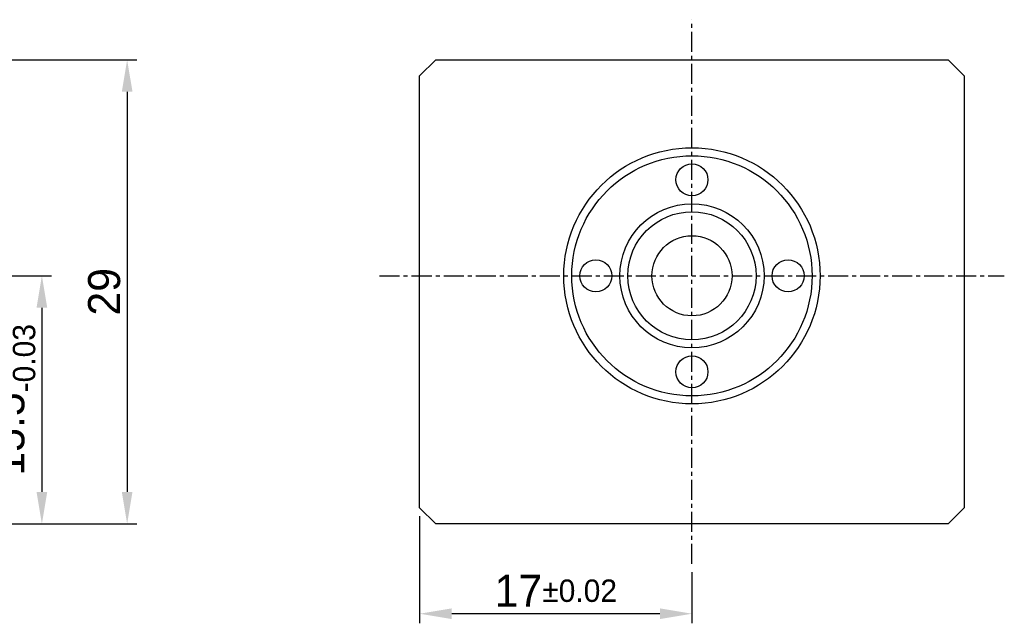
# Model space of a CAD drawing. Header units: inches. Extents: x 14 to 306, y 5 to 212.
# Tile 2 of 3: x 171 to 232, y 53 to 91. Entities that reach past the tile are written whole.
import ezdxf

# ---------------------------------------------------------------- set-up
doc = ezdxf.new("R2010")
doc.units = ezdxf.units.IN
doc.header["$MEASUREMENT"] = 0
doc.linetypes.add('CENTER', pattern=[2, 1.25, -0.25, 0.25, -0.25])
doc.layers.add('S1', color=1, linetype='CENTER')
doc.dimstyles.new('S2', dxfattribs={"dimtxt": 2, "dimasz": 2, "dimexe": 0.6, "dimexo": 0.5215, "dimgap": 0.4, "dimtad": 1, "dimdec": 3, "dimzin": 11, "dimdsep": 46, "dimtxsty": 'Standard', "dimcen": 0, "dimclrd": 5, "dimclre": 5, "dimclrt": 3, "dimadec": 0, "dimazin": 0, "dimtp": 4e-09, "dimtfac": 0.7, "dimtdec": 3, "dimtmove": 0, "dimatfit": 3, "dimfxl": 1.25, "dimtolj": 1, "dimtzin": 11, "dimarcsym": 0})

# ---------------------------------------------------------------- blocks, each defined once
blk = doc.blocks.new('*D64')
at = {"color": 5, "lineweight": -2, "ltscale": 4}
for p, q in [((169.2170340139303, 74.61537235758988), (172.4969601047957, 74.61537235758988)), ((171.8969601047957, 72.61537235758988), (171.8969601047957, 61.11514515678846)), ((165.7170340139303, 59.11514515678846), (172.4969601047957, 59.11514515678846))]:
    blk.add_line(p, q, dxfattribs=at)
at = {"color": 5}
for points in [[(172.230293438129, 72.61537235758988), (171.5636267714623, 72.61537235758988), (171.8969601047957, 74.61537235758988)], [(171.5636267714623, 61.11514515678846), (172.230293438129, 61.11514515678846), (171.8969601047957, 59.11514515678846)]]:
    blk.add_solid(points, dxfattribs=at)
at = {"layer": 'Defpoints', "color": 0}
for p in [(168.6955340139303, 74.61537235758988), (165.1955340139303, 59.11514515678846), (171.8969601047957, 59.11514515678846)]:
    blk.add_point(p, dxfattribs=at)
at = {"color": 3, "insert": (169.802907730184, 66.86525875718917), "char_height": 2, "attachment_point": 5, "rotation": 90}
blk.add_mtext('\\A1;15.5{\\H1.400000;\\S+0^ -0.03;}', dxfattribs=at)
blk = doc.blocks.new('*D65')
at = {"color": 5, "lineweight": -2, "ltscale": 4}
for p, q in [((165.7170340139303, 88.11537235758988), (177.8197115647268, 88.11537235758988)), ((177.2197115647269, 86.11537235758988), (177.2197115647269, 61.11514515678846)), ((165.7170340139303, 59.11514515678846), (177.8197115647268, 59.11514515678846))]:
    blk.add_line(p, q, dxfattribs=at)
at = {"color": 5}
for points in [[(177.5530448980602, 86.11537235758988), (176.8863782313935, 86.11537235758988), (177.2197115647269, 88.11537235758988)], [(176.8863782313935, 61.11514515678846), (177.5530448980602, 61.11514515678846), (177.2197115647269, 59.11514515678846)]]:
    blk.add_solid(points, dxfattribs=at)
at = {"layer": 'Defpoints', "color": 0}
for p in [(165.1955340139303, 88.11537235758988), (165.1955340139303, 59.11514515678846), (177.2197115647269, 59.11514515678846)]:
    blk.add_point(p, dxfattribs=at)
at = {"color": 3, "insert": (175.7944119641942, 73.61525875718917), "char_height": 2, "attachment_point": 5, "rotation": 90}
blk.add_mtext('\\A1;29', dxfattribs=at)
blk = doc.blocks.new('*D76')
at = {"color": 5, "lineweight": -2, "ltscale": 4}
for p, q in [((195.4821270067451, 59.59387235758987), (195.4821270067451, 52.90519419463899)), ((212.4821270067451, 56.09364515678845), (212.4821270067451, 52.90519419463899)), ((210.4821270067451, 53.50519419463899), (197.4821270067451, 53.50519419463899))]:
    blk.add_line(p, q, dxfattribs=at)
at = {"color": 5}
for points in [[(197.4821270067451, 53.83852752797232), (197.4821270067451, 53.17186086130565), (195.4821270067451, 53.50519419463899)], [(210.4821270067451, 53.17186086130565), (210.4821270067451, 53.83852752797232), (212.4821270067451, 53.50519419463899)]]:
    blk.add_solid(points, dxfattribs=at)
at = {"layer": 'Defpoints', "color": 0}
for p in [(195.4821270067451, 60.11537235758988), (212.4821270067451, 56.61514515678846), (195.4821270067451, 53.50519419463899)]:
    blk.add_point(p, dxfattribs=at)
at = {"color": 3, "insert": (203.9821270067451, 54.93315691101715), "char_height": 2, "attachment_point": 5}
blk.add_mtext('\\A1;17{\\H1.400000;%%p0.02}', dxfattribs=at)

msp = doc.modelspace()

# ---------------------------------------------------------------- linework, layer by layer
for p, q in [((196.4821270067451, 88.11537235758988), (195.4821270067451, 87.11537235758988)), ((196.4821270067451, 88.11537235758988), (228.4821270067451, 88.11537235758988)), ((229.4821270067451, 87.11537235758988), (228.4821270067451, 88.11537235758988)), ((195.4821270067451, 60.11537235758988), (195.4821270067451, 87.11537235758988)), ((229.4821270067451, 87.11537235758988), (229.4821270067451, 60.11537235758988)), ((195.4821270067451, 60.11537235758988), (196.4821270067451, 59.11537235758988)), ((228.4821270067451, 59.11537235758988), (229.4821270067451, 60.11537235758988)), ((228.4821270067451, 59.11537235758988), (196.4821270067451, 59.11537235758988))]:
    msp.add_line(p, q)
for centre, radius in [((212.4821270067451, 74.61537235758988), 8), ((212.4821270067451, 74.61537235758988), 7.500000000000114), ((212.4821270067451, 80.61537235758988), 1), ((212.4821270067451, 74.61537235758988), 4.5), ((212.4821270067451, 74.61537235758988), 4), ((212.4821270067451, 74.61537235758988), 2.499999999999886), ((206.4821270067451, 74.61537235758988), 1), ((218.4821270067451, 74.61537235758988), 1), ((212.4821270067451, 68.61537235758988), 1)]:
    msp.add_circle(centre, radius)
at = {"layer": 'S1'}
for p, q in [((212.4821270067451, 56.61514515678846), (212.4821270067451, 90.61537235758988)), ((192.9821270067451, 74.61537235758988), (231.9821270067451, 74.61537235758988))]:
    msp.add_line(p, q, dxfattribs=at)

# ---------------------------------------------------------------- dimensions: what is measured, and where the dimension line sits
at = {"ltscale": 4}
dim = msp.add_linear_dim(base=(177.2197115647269, 59.11514515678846), p1=(165.1955340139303, 88.11537235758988), p2=(165.1955340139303, 59.11514515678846), angle=90, dimstyle='S2', dxfattribs=at)
dim.commit()
dim.dimension.update_dxf_attribs({"geometry": '*D65', "text_midpoint": (175.7944119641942, 73.61525875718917)})
dim = msp.add_linear_dim(base=(171.8969601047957, 59.11514515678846), p1=(168.6955340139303, 74.61537235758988), p2=(165.1955340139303, 59.11514515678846), angle=90, dimstyle='S2', override={"dimgap": 0.4, "dimtol": 1, "dimlim": 0, "dimtp": 0, "dimtm": 0.03}, dxfattribs=at)
dim.commit()
dim.dimension.update_dxf_attribs({"geometry": '*D64', "text_midpoint": (169.802907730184, 66.86525875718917)})
dim = msp.add_linear_dim(base=(195.4821270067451, 53.50519419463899), p1=(212.4821270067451, 56.61514515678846), p2=(195.4821270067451, 60.11537235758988), dimstyle='S2', override={"dimgap": 0.4, "dimtol": 1, "dimlim": 0, "dimtp": 0.02, "dimtm": 0.02}, dxfattribs=at)
dim.commit()
dim.dimension.update_dxf_attribs({"geometry": '*D76', "text_midpoint": (203.9821270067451, 53.50519419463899), "dimtype": 160})

doc.saveas('drawing.dxf')
